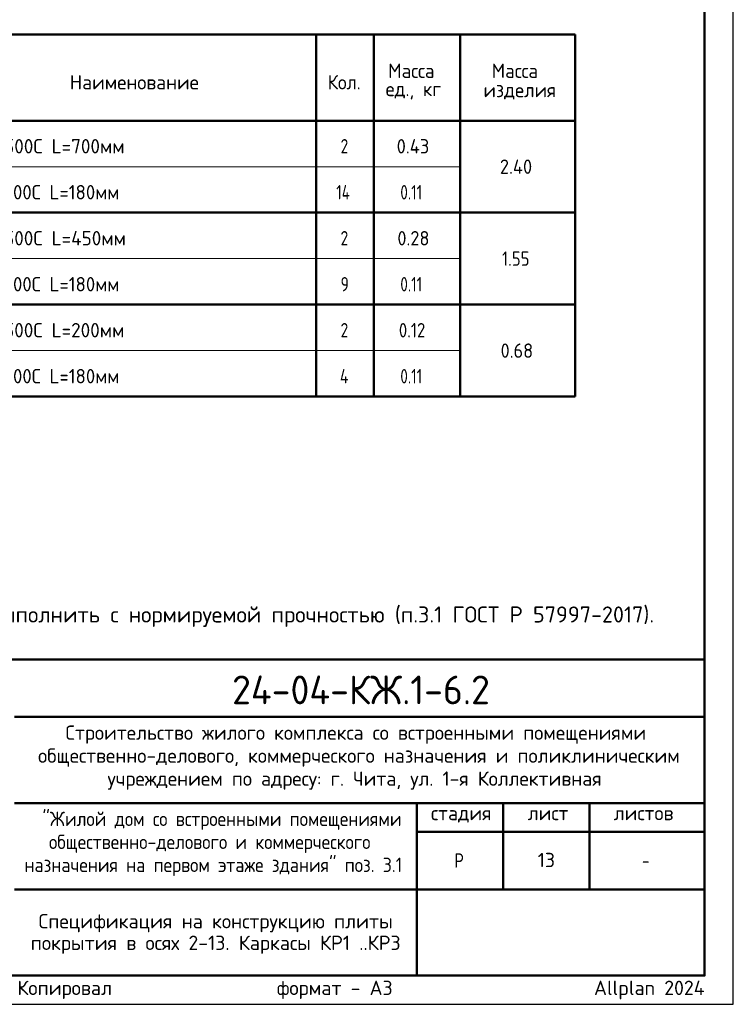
# Model space of a CAD drawing. Header units: millimetres. Extents: x 0 to 42000, y 0 to 29700.
# Tile 3 of 4: x 29593 to 42000, y 0 to 17128. Entities that reach past the tile are written whole.
import ezdxf

# ---------------------------------------------------------------- set-up
doc = ezdxf.new("R2010")
doc.units = ezdxf.units.MM
doc.linetypes.add('______2', pattern=[270, 200, -70])
for name, color, linetype, lineweight in [('Standard', 7, 'Continuous', 25), ('Надписи', 7, 'Continuous', 25), ('Общий01', 7, 'Continuous', 13)]:
    doc.layers.add(name, color=color, linetype=linetype, lineweight=lineweight)
doc.layers.add('ЖБ Пилон', color=7, linetype='______2', lineweight=13, true_color=0xa0a0a0)
doc.styles.add('ISOCPEUR', font='txt')

msp = doc.modelspace()

# ---------------------------------------------------------------- linework, layer by layer
at = {"layer": 'Standard', "color": 7, "linetype": 'Continuous', "lineweight": 50, "transparency": 33554687}
for p, q in [((25250, 16871), (39250, 16871)), ((34750, 16871), (34750, 10571)), ((35750, 16871), (35750, 10571)), ((37250, 16871), (37250, 10571)), ((39250, 16871), (39250, 15371)), ((25250, 15371), (39250, 15371)), ((25250, 15371), (39250, 15371)), ((39250, 15371), (39250, 10571)), ((25250, 13771), (39250, 13771)), ((25250, 12171), (39250, 12171)), ((25250, 10571), (39250, 10571)), ((23000, 6000), (41500, 6000)), ((29500, 5000), (41500, 5000)), ((29500, 3500), (41500, 3500)), ((36500, 2000), (36500, 3500)), ((38000, 2000), (38000, 3500)), ((39500, 2000), (39500, 3500)), ((36500, 3000), (41500, 3000)), ((29500, 2000), (41500, 2000)), ((36500, 500), (36500, 2000)), ((36500, 500), (36500, 2000))]:
    msp.add_line(p, q, dxfattribs=at)
at = {"layer": 'Standard', "color": 7, "linetype": 'Continuous', "lineweight": 25, "transparency": 33554687}
for p, q in [((41500, 500), (41500, 6000)), ((23000, 500), (41500, 500)), ((23000, 500), (41500, 500)), ((23000, 500), (41500, 500))]:
    msp.add_line(p, q, dxfattribs=at)
msp.add_lwpolyline([(0, 0), (42000, 0), (42000, 29700), (0, 29700), (0, 0)], close=True, dxfattribs=at)
at = {"layer": 'Standard', "color": 7, "linetype": 'Continuous', "lineweight": 50, "transparency": 33554687}
msp.add_lwpolyline([(2000, 29200), (41500, 29200), (41500, 500), (2000, 500), (2000, 29200)], close=True, dxfattribs=at)
at = {"layer": 'Standard', "color": 7, "linetype": 'Continuous', "lineweight": 13, "transparency": 33554687}
msp.add_lwpolyline([(41500, 29200), (21910, 29200), (21910, 6000), (41500, 6000), (41500, 29200)], dxfattribs=at)
at = {"layer": 'Standard', "color": 7, "linetype": 'Continuous', "lineweight": 25, "transparency": 33554687}
msp.add_lwpolyline([(41500, 6000), (23000, 6000), (23000, 500), (41500, 500), (41500, 6000)], dxfattribs=at)
at = {"layer": 'Общий01', "color": 7, "linetype": 'Continuous', "lineweight": 13, "transparency": 33554687}
for p, q in [((27250, 14571), (37250, 14571)), ((27250, 12971), (37250, 12971)), ((27250, 11371), (37250, 11371))]:
    msp.add_line(p, q, dxfattribs=at)

# ---------------------------------------------------------------- texts
at = {"layer": 'Standard', "color": 7, "linetype": 'Continuous', "lineweight": 25, "transparency": 33554687, "char_height": 250, "attachment_point": 7, "style": 'ISOCPEUR'}
for s, insert, width in [('\\W0.95;Масса', (35999, 16114), 1043.43), ('\\W0.95;Масса', (37799, 16114), 1043.43), ('\\W0.98;Наименование', (30462, 15914), 2320.65), ('\\W0.93;Кол.', (34949, 15914), 740.19), ('\\W0.95;ед., кг', (35956, 15739), 1130.86), ('\\W0.96;изделия', (37656, 15739), 1331.46), ('\\W0.97;Ø10 А500С L=700мм', (28451, 14801), 3169.44), ('\\W0.78;2', (35172, 14801), 272.01), ('\\W0.93;0.43', (36147, 14801), 740.19), ('\\W0.93;2.40', (37941, 14446), 740.19), ('\\W0.95;Ø10 А500С L=180мм', (28451, 14001), 3117.6), ('\\W0.76;14', (35097, 14001), 420.46), ('\\W0.77;0.11', (36210, 14001), 595.88), ('\\W0.97;Ø10 А500С L=450мм', (28451, 13201), 3194.52), ('\\W0.78;2', (35172, 13201), 272.01), ('\\W0.92;0.28', (36160, 13201), 714.78), ('\\W0.85;1.55', (37979, 12846), 655.33), ('\\W0.95;Ø10 А500С L=180мм', (28451, 12401), 3117.6), ('\\W0.78;9', (35172, 12401), 272.01), ('\\W0.77;0.11', (36210, 12401), 595.88), ('\\W0.97;Ø10 А500С L=200мм', (28451, 11601), 3169.44), ('\\W0.78;2', (35172, 11601), 272.01), ('\\W0.85;0.12', (36185, 11601), 655.32), ('\\W0.92;0.68', (37954, 11246), 714.78), ('\\W0.95;Ø10 А500С L=180мм', (28451, 10801), 3117.6), ('\\W0.80;4', (35160, 10801), 299.86), ('\\W0.77;0.11', (36210, 10801), 595.88), ('\\W0.99;Строительство жилого комплекса со встроенными помещениями', (30388, 4533), 10343.94), ('\\W0.99;общественно-делового, коммерческого назначения и поликлиническим', (29912, 4133), 11292.27), ('\\W0.99;учреждением по адресу: г. Чита, ул. 1-я Коллективная', (31119, 3733), 8881.18), ('\\W0.90;"Жилой дом со встроенными помещениями', (29989, 3033), 6132.51), ('\\W0.90;общественно-делового и коммерческого', (30102, 2633), 5904.55), ('\\W0.99;стадия    лист     листов', (36743, 3162), 4372.59), ('\\W0.90;назначения на первом этаже здания" поз. 3.1', (29676, 2233), 6756.08), ('\\W0.80;Р', (37150, 2375), 299.86), ('\\W0.78;-', (40412, 2375), 272.01)]:
    msp.add_mtext(s, dxfattribs=dict(at, insert=insert, width=width))
at = {"layer": 'Standard', "color": 7, "linetype": 'Continuous', "lineweight": 50, "transparency": 33554687, "insert": (33285, 5218), "char_height": 500, "width": 4936.77, "attachment_point": 7, "style": 'ISOCPEUR'}
msp.add_mtext('\\W0.96;24-04-КЖ.1-6.2', dxfattribs=at)
at = {"layer": 'Standard', "color": 7, "linetype": 'Continuous', "lineweight": 25, "transparency": 33554687, "insert": (33000, 1571), "char_height": 250, "width": 6591.88, "attachment_point": 2, "line_spacing_factor": 0.903614}
msp.add_mtext('\\A1;{\\fISOCPEUR|i0|b0;\\H250.000000;\\W1.000000;\\C7;Спецификация на конструкцию плиты}\\P{\\fISOCPEUR|i0|b0;\\H250.000000;\\W1.000000;\\C7;покрытия в осях 2-13. Каркасы КР1 ..КР3}\\P', dxfattribs=at)
at = {"layer": 'Standard', "color": 8, "linetype": 'Continuous', "lineweight": 13, "transparency": 33554687, "insert": (41500, 248), "char_height": 250, "width": 11749.46, "attachment_point": 6, "style": 'ISOCPEUR'}
msp.add_mtext('\\A1;{\\fISOCPEUR|i0|b0;\\H250.000000;\\W1.000000;\\C8;Копировал                  формат - А3                      Allplan 2024}\\P', dxfattribs=at)
at = {"layer": 'ЖБ Пилон', "color": 7, "linetype": 'Continuous', "lineweight": 13, "transparency": 33554687, "insert": (23000, 6743), "char_height": 280, "width": 17707.8, "attachment_point": 4, "style": 'ISOCPEUR'}
msp.add_mtext('\\A1;{\\fISOCPEUR|i0|b0;\\H279.999995;\\W1.000000;\\C7;1. Сварку типа К1-Кт необходимо выполнить с нормируемой прочностью (п.3.1 ГОСТ Р 57997-2017).}\\P', dxfattribs=at)
at = {"layer": 'Надписи', "color": 7, "linetype": 'Continuous', "lineweight": 13, "transparency": 33554687, "insert": (38750, 2510), "char_height": 250, "width": 393.75, "attachment_point": 5, "style": 'ISOCPEUR'}
msp.add_mtext('\\A1;{\\fISOCPEUR|i0|b0;\\H250.000000;\\W1.000000;\\C7;13}\\P', dxfattribs=at)

doc.saveas('drawing.dxf')
